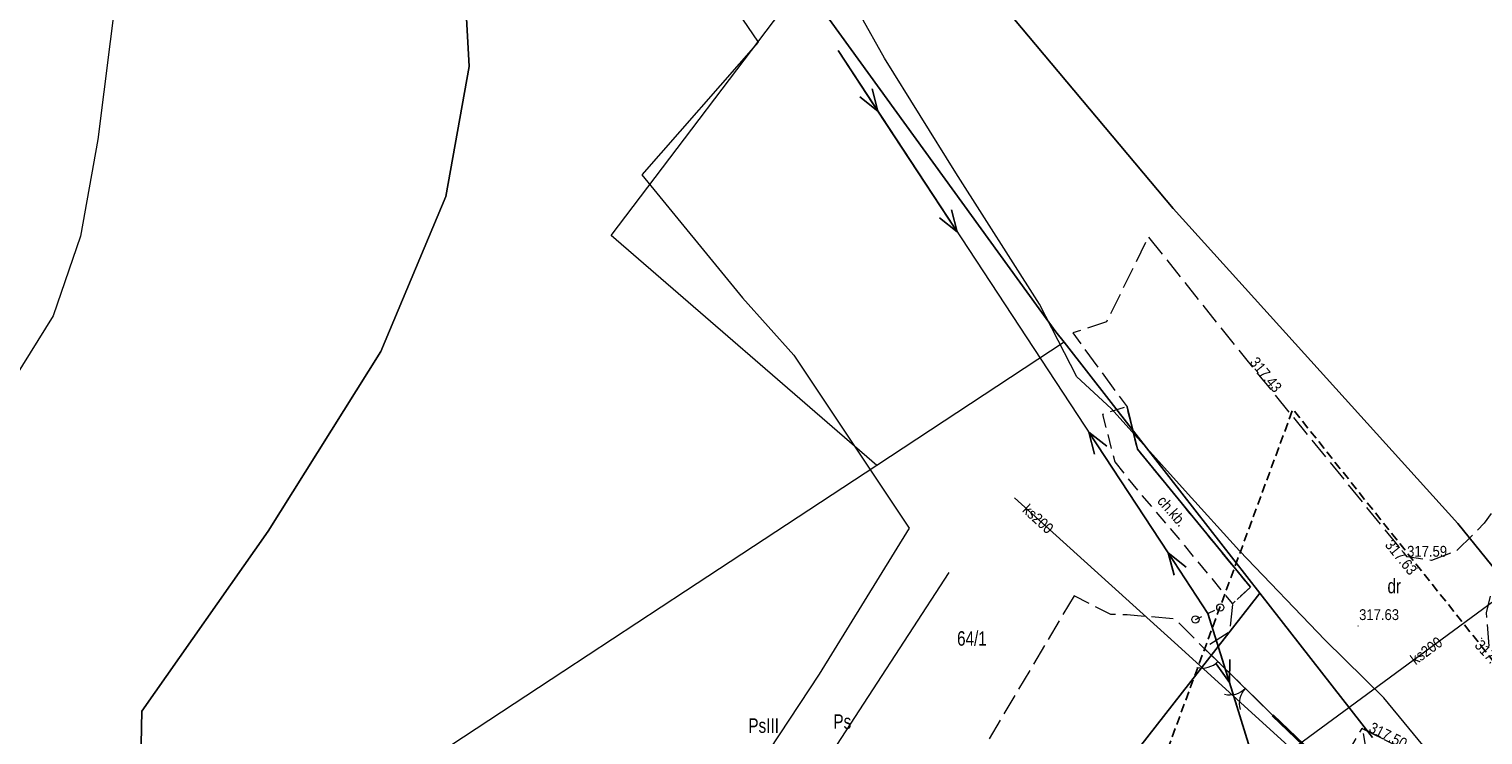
# Model space of a CAD drawing. Header units: metres. Extents: x 7423100 to 7429434, y 5527887 to 5533362.
# Tile 38 of 43: x 7427288 to 7427388, y 5531859 to 5531908. Entities that reach past the tile are written whole.
import ezdxf
from ezdxf.enums import TextEntityAlignment as Align

# ---------------------------------------------------------------- set-up
doc = ezdxf.new("R2010")
doc.units = ezdxf.units.M
doc.header["$MEASUREMENT"] = 0
for name, pattern in [('1.0_0.5', [1.5, 1, -0.5]), ('1.5_0.5', [2, 1.5, -0.5]), ('2', [0.9, 0.6, -0.3]), ('219-500', [0]), ('otob_500', [0]), ('otof_500', [0]), ('suep_nn_500', [0]), ('supp_500', [1, 0.5, -0.5])]:
    doc.linetypes.add(name, pattern=pattern)
doc.layers.get('0').update_dxf_attribs({"color": 2, "linetype": 'CONTINUOUS', "lineweight": 5})
for name, color, linetype in [('203-punkt graniczny', 7, 'CONTINUOUS'), ('209-oznaczenie konturu klasyfikacyjnego', 7, 'CONTINUOUS'), ('210-oznaczenie konturu użytku gruntowego', 7, 'CONTINUOUS'), ('211-numer działki ewidencyjnej', 7, 'CONTINUOUS'), ('217-kontur klasyfikacyjny', 7, 'CONTINUOUS'), ('218-kontur użytku gruntowego', 7, 'CONTINUOUS'), ('219-działka ewidencyjna', 7, 'CONTINUOUS'), ('brama', 7, 'CONTINUOUS'), ('chodnik', 7, 'CONTINUOUS'), ('chodnik-Atr17', 7, 'CONTINUOUS'), ('furtka', 7, 'CONTINUOUS'), ('jezdnia', 7, 'CONTINUOUS'), ('krawężnik', 7, 'CONTINUOUS'), ('obszar utwardzony', 7, 'CONTINUOUS'), ('ogrodzenie trwałe', 7, 'CONTINUOUS'), ('pikieta sztuczna', 7, 'CONTINUOUS'), ('pikieta sztuczna-Atr2', 7, 'CONTINUOUS'), ('przewód elektroenergetyczny niskiego napięcia', 7, 'CONTINUOUS'), ('przewód gazowy', 7, 'CONTINUOUS'), ('przewód kanalizacyjny', 7, 'CONTINUOUS'), ('przewód kanalizacyjny-Atr1', 7, 'CONTINUOUS'), ('przewód wodociągowy', 7, 'CONTINUOUS'), ('słup przewodów napowietrznych', 7, 'CONTINUOUS'), ('Zakres', 7, 'CONTINUOUS')]:
    doc.layers.add(name, color=color, linetype=linetype)
doc.styles.get("Standard").update_dxf_attribs({"font": 'Working1250.shx', "width": 0.75})
doc.linetypes.add('902-500', pattern='A,3.75,0,[1,ksztalty.shx,S=0.5,R=0,X=0,Y=0],3.75', length=7.5)

# ---------------------------------------------------------------- blocks, each defined once
blk = doc.blocks.new('203')
at = {"linetype": 'Continuous', "lineweight": 0}
h = blk.add_hatch(color=0, dxfattribs=at)
edge = h.paths.add_edge_path()
edge.add_arc((0, 0), 0.045, 0, 360)
blk = doc.blocks.new('SUEP1')
at = {"color": 0, "linetype": 'Continuous'}
for p, q in [((0, 0), (5, 0)), ((5, 0), (3.5, 0.5)), ((5, 0), (3.5, -0.5)), ((5, 0), (15, 0)), ((15, 0), (13.5, 0.5)), ((15, 0), (13.5, -0.5))]:
    blk.add_line(p, q, dxfattribs=at)
blk = doc.blocks.new('SM05')
at = {"color": 0, "linetype": 'Continuous', "lineweight": 13}
blk.add_circle((0, 0), 0.25, dxfattribs=at)
blk = doc.blocks.new('OK04')
at = {"color": 0, "linetype": 'Continuous', "lineweight": 0}
blk.add_arc((1.5, 0.001), 1.5, 120, 180, dxfattribs=at)
blk = doc.blocks.new('OK02')
at = {"color": 0, "linetype": 'Continuous', "lineweight": 0}
for centre, start, end in [((-1.5, 0), 0, 60), ((1.5, 0), 120, 180)]:
    blk.add_arc(centre, 1.5, start, end, dxfattribs=at)
blk = doc.blocks.new('PW01')
at = {"linetype": 'Continuous', "lineweight": 13}
h = blk.add_hatch(color=0, dxfattribs=at)
edge = h.paths.add_edge_path()
edge.add_arc((0, 0), 0.045, 0, 360)

msp = doc.modelspace()

# ---------------------------------------------------------------- linework, layer by layer
at = {"layer": '217-kontur klasyfikacyjny', "color": 92, "linetype": 'Continuous', "lineweight": 18, "flags": 128}
for points in [[(7427295.27, 5531924.06), (7427292.31, 5531900.6)], [(7427317.66, 5531911.93), (7427317.99, 5531905.66)], [(7427317.99, 5531905.66), (7427317.66, 5531911.93)], [(7427327.82, 5531893.98), (7427341.07, 5531911.46)], [(7427317.99, 5531905.66), (7427316.37, 5531896.66)], [(7427316.37, 5531896.66), (7427317.99, 5531905.66)], [(7427292.31, 5531900.6), (7427291.13, 5531893.92)], [(7427316.37, 5531896.66), (7427311.89, 5531885.95)], [(7427311.89, 5531885.95), (7427316.37, 5531896.66)], [(7427291.13, 5531893.92), (7427289.23, 5531888.41)], [(7427346.18, 5531878.07), (7427327.82, 5531893.98)], [(7427289.23, 5531888.41), (7427282.96, 5531878.37)], [(7427311.89, 5531885.95), (7427304.09, 5531873.53)], [(7427304.09, 5531873.53), (7427311.89, 5531885.95)], [(7427359.13, 5531886.59), (7427346.18, 5531878.07)], [(7427365.48, 5531878.45), (7427359.13, 5531886.59)], [(7427372.67, 5531869.23), (7427365.48, 5531878.45)], [(7427304.09, 5531873.53), (7427295.37, 5531861.07)], [(7427295.37, 5531861.07), (7427304.09, 5531873.53)], [(7427355.3, 5531847.03), (7427372.67, 5531869.23)], [(7427295.37, 5531861.07), (7427295.09, 5531847.33)], [(7427295.09, 5531847.33), (7427295.37, 5531861.07)]]:
    msp.add_lwpolyline(points, dxfattribs=at)
at = {"layer": '218-kontur użytku gruntowego', "color": 3, "linetype": 'Continuous', "lineweight": 18, "flags": 128}
for points in [[(7427295.27, 5531924.06), (7427292.31, 5531900.6)], [(7427317.99, 5531905.66), (7427317.66, 5531911.93)], [(7427366.68, 5531895.83), (7427352.46, 5531912.79)], [(7427341.07, 5531911.46), (7427358.57, 5531887.31)], [(7427316.37, 5531896.66), (7427317.99, 5531905.66)], [(7427292.31, 5531900.6), (7427291.13, 5531893.92)], [(7427311.89, 5531885.95), (7427316.37, 5531896.66)], [(7427386.35, 5531874.05), (7427366.68, 5531895.83)], [(7427291.13, 5531893.92), (7427289.23, 5531888.41)], [(7427289.23, 5531888.41), (7427282.96, 5531878.37)], [(7427358.57, 5531887.31), (7427359.13, 5531886.59)], [(7427304.09, 5531873.53), (7427311.89, 5531885.95)], [(7427359.13, 5531886.59), (7427346.18, 5531878.07)], [(7427365.48, 5531878.45), (7427359.13, 5531886.59)], [(7427359.13, 5531886.59), (7427365.48, 5531878.45)], [(7427346.18, 5531878.07), (7427332.96, 5531869.38)], [(7427372.67, 5531869.23), (7427365.48, 5531878.45)], [(7427365.48, 5531878.45), (7427372.67, 5531869.23)], [(7427390.66, 5531868.73), (7427386.35, 5531874.05)], [(7427295.37, 5531861.07), (7427304.09, 5531873.53)], [(7427332.96, 5531869.38), (7427324.53, 5531863.84)], [(7427372.67, 5531869.23), (7427355.3, 5531847.03)], [(7427355.3, 5531847.03), (7427372.67, 5531869.23)], [(7427380.45, 5531859.27), (7427372.67, 5531869.23)], [(7427372.67, 5531869.23), (7427380.45, 5531859.27)], [(7427324.53, 5531863.84), (7427307.22, 5531852.45)], [(7427295.09, 5531847.33), (7427295.37, 5531861.07)]]:
    msp.add_lwpolyline(points, dxfattribs=at)
at = {"layer": '219-działka ewidencyjna', "color": 7, "linetype": '219-500', "lineweight": 18, "flags": 128}
for points in [[(7427352.46, 5531912.79), (7427366.68, 5531895.83)], [(7427358.57, 5531887.31), (7427341.07, 5531911.46)], [(7427386.35, 5531874.05), (7427366.68, 5531895.83)], [(7427359.13, 5531886.59), (7427358.57, 5531887.31)], [(7427359.13, 5531886.59), (7427346.18, 5531878.07)], [(7427365.48, 5531878.45), (7427359.13, 5531886.59)], [(7427346.18, 5531878.07), (7427332.96, 5531869.38)], [(7427372.67, 5531869.23), (7427365.48, 5531878.45)], [(7427386.35, 5531874.05), (7427390.66, 5531868.73)], [(7427332.96, 5531869.38), (7427324.53, 5531863.84)], [(7427380.45, 5531859.27), (7427372.67, 5531869.23)], [(7427324.53, 5531863.84), (7427307.22, 5531852.45)]]:
    msp.add_lwpolyline(points, dxfattribs=at)
at = {"layer": 'brama', "color": 7, "linetype": 'otob_500', "lineweight": 18, "flags": 128}
msp.add_lwpolyline([(7427373.57, 5531860.79), (7427369.76, 5531864.52)], dxfattribs=at)
at = {"layer": 'chodnik', "color": 7, "linetype": '1.0_0.5', "lineweight": 18, "flags": 128}
msp.add_lwpolyline([(7427362.63, 5531878.32), (7427364.45, 5531876.06), (7427367.17, 5531872.87), (7427370.77, 5531868.51), (7427372.01, 5531869.66), (7427364.2, 5531879.2), (7427363.48, 5531882.13), (7427361.79, 5531881.6)], close=True, dxfattribs=at)
at = {"layer": 'furtka', "color": 7, "linetype": 'otof_500', "lineweight": 18, "flags": 128}
msp.add_lwpolyline([(7427369.76, 5531864.52), (7427368.8, 5531865.44)], dxfattribs=at)
at = {"layer": 'jezdnia', "color": 7, "linetype": '1.5_0.5', "lineweight": 18, "flags": 128}
for points in [[(7427391.16, 5531862.62), (7427388.54, 5531865.38), (7427388.33, 5531867.89), (7427388.64, 5531869.13), (7427389.09, 5531870.16), (7427389.84, 5531871.18), (7427394.72, 5531877.99), (7427398.01, 5531883.25), (7427402.22, 5531891.54), (7427406.53, 5531899.96), (7427412.27, 5531911.43), (7427418, 5531922.99), (7427424.88, 5531937.76), (7427427.24, 5531942.93), (7427430.61, 5531949.26), (7427432.92, 5531953.53), (7427436.82, 5531960.04), (7427439.82, 5531964.76), (7427444.62, 5531972.05), (7427447.15, 5531975.28), (7427449.71, 5531977.98), (7427451.62, 5531979.68), (7427454.02, 5531981.2), (7427455.28, 5531981.51), (7427459.02, 5531981.41), (7427464.8, 5531980.88), (7427465.34, 5531983.89), (7427455.25, 5531984.8), (7427454.65, 5531985.3), (7427454.5, 5531987.08), (7427451.2, 5531988.6), (7427449.01, 5531982.88), (7427447.44, 5531980.53), (7427443.52, 5531975.9), (7427440.98, 5531972.32), (7427437.77, 5531967.14), (7427434.44, 5531961.91), (7427431.61, 5531957.18), (7427427.21, 5531949.47), (7427426.05, 5531949.29), (7427422.44, 5531942.4), (7427422.69, 5531941.57), (7427422.57, 5531940.09), (7427415.89, 5531925.64), (7427409.51, 5531912.78), (7427403.6, 5531901.08), (7427400.18, 5531894.21), (7427396.27, 5531886.57), (7427395.98, 5531886.64), (7427391.98, 5531880.31), (7427392.24, 5531879.8), (7427388.18, 5531874.07), (7427386.25, 5531872.15), (7427384.53, 5531871.51), (7427382.85, 5531871.76), (7427371.69, 5531885.46), (7427364.97, 5531893.89), (7427362.06, 5531888), (7427359.73, 5531887.23), (7427363.48, 5531882.13), (7427364.2, 5531879.2), (7427372.01, 5531869.66), (7427370.77, 5531868.51), (7427370.56, 5531866.56), (7427368.8, 5531865.44), (7427369.76, 5531864.52), (7427373.57, 5531860.79), (7427377.86, 5531856.68), (7427379.75, 5531859.89), (7427386.65, 5531856.39), (7427387.03, 5531856.57), (7427387.65, 5531856.79), (7427388.02, 5531856.83), (7427388.53, 5531856.66), (7427388.99, 5531856.32), (7427389.7, 5531855.66), (7427391.06, 5531854.12), (7427395.49, 5531848.72), (7427396.77, 5531847.09), (7427402.92, 5531839.18), (7427406.58, 5531834.32), (7427407, 5531833.72), (7427407.75, 5531832.65), (7427410.03, 5531829.37), (7427411, 5531827.89), (7427414.03, 5531823.52), (7427416.21, 5531820.12), (7427418.85, 5531815.82), (7427421.94, 5531810.64), (7427423.88, 5531807.19), (7427425.87, 5531803.59), (7427429.22, 5531797.4), (7427431.94, 5531792.03), (7427436.56, 5531783.03), (7427441.27, 5531772.92), (7427444.28, 5531766.57), (7427446.66, 5531761.74), (7427450.02, 5531767.98), (7427447.07, 5531773.85), (7427444.05, 5531780.33), (7427439.52, 5531789.87), (7427438.2, 5531792.22), (7427436.32, 5531795.94), (7427434.25, 5531799.95), (7427432.48, 5531803.07), (7427427.8, 5531811.6), (7427425.48, 5531815.48), (7427422.47, 5531820.55), (7427416.43, 5531830.03), (7427410.28, 5531838.82), (7427404.04, 5531847.03), (7427399.72, 5531852.75), (7427397.46, 5531855.32), (7427394.1, 5531859.15), (7427393.06, 5531860.52)], [(7427375.83, 5531838.59), (7427380.58, 5531849.74), (7427383.23, 5531855.35), (7427386.65, 5531856.39), (7427379.75, 5531859.89), (7427380.39, 5531856.24), (7427377.54, 5531849.92), (7427373.32, 5531840.04), (7427372.87, 5531838.65), (7427365.9, 5531821.28), (7427361.69, 5531810.63), (7427359.73, 5531805.92), (7427362.71, 5531805.75), (7427368.51, 5531820.15), (7427375.38, 5531837.21)]]:
    msp.add_lwpolyline(points, close=True, dxfattribs=at)
at = {"layer": 'krawężnik', "color": 7, "linetype": 'Continuous', "lineweight": 25, "flags": 128}
msp.add_lwpolyline([(7427363.48, 5531882.13), (7427364.2, 5531879.2), (7427372.01, 5531869.66)], dxfattribs=at)
at = {"layer": 'obszar utwardzony', "color": 7, "linetype": '1.5_0.5', "lineweight": 18, "flags": 128}
msp.add_lwpolyline([(7427359.82, 5531869.05), (7427351.02, 5531854.26), (7427349.71, 5531853.8), (7427348.11, 5531851.1), (7427346.7, 5531850.89), (7427345.36, 5531849.48), (7427338.83, 5531835.83), (7427363.6, 5531823.2), (7427370.63, 5531839.51), (7427377.86, 5531856.68), (7427373.57, 5531860.79), (7427369.76, 5531864.52), (7427368.8, 5531865.44), (7427366.8, 5531867.45), (7427363.49, 5531867.74), (7427362.36, 5531867.76)], close=True, dxfattribs=at)
at = {"layer": 'ogrodzenie trwałe', "color": 7, "linetype": '902-500', "lineweight": 35, "flags": 128}
msp.add_lwpolyline([(7427358.81, 5531811.96), (7427363.6, 5531823.2), (7427370.63, 5531839.51), (7427377.86, 5531856.68), (7427373.57, 5531860.79)], dxfattribs=at)
at = {"layer": 'przewód elektroenergetyczny niskiego napięcia', "color": 1, "linetype": 'suep_nn_500', "lineweight": 18, "flags": 128}
for points in [[(7427343.51, 5531906.75), (7427369.07, 5531867.84)], [(7427369.07, 5531867.84), (7427378.96, 5531836.22)]]:
    msp.add_lwpolyline(points, dxfattribs=at)
at = {"layer": 'przewód gazowy', "color": 52, "linetype": 'Continuous', "lineweight": 18, "flags": 128}
msp.add_lwpolyline([(7427287.62, 5531976.39), (7427290.2, 5531972.65), (7427298.48, 5531962.18), (7427305.02, 5531953.55), (7427313.39, 5531942.39), (7427324.94, 5531926.52), (7427337.98, 5531907.33), (7427329.93, 5531898.16), (7427336.9, 5531889.66), (7427340.45, 5531885.7), (7427348.41, 5531873.74), (7427342.2, 5531863.64), (7427336.66, 5531855.25), (7427329.57, 5531844.5), (7427325.25, 5531838.11), (7427333.5, 5531832.63), (7427350.44, 5531820.98), (7427364.94, 5531811.34)], dxfattribs=at)
at = {"layer": 'przewód kanalizacyjny', "color": 34, "linetype": 'Continuous', "lineweight": 18, "flags": 128}
for points in [[(7427422.32, 5531935.02), (7427408.51, 5531906.06), (7427390.86, 5531870.17), (7427374.9, 5531858.44), (7427367.24, 5531865.39), (7427355.71, 5531875.84)], [(7427427.15, 5531799.09), (7427416.38, 5531816.79), (7427411.33, 5531825.03), (7427406.33, 5531832.55), (7427400.62, 5531839), (7427388.84, 5531852.9), (7427385.01, 5531857.42), (7427381.23, 5531862.01), (7427377.19, 5531865.99), (7427371.25, 5531872.16), (7427367.51, 5531876.32), (7427362.38, 5531882.01), (7427360.01, 5531884.2), (7427357.43, 5531889.22), (7427351.64, 5531898.3), (7427346.71, 5531906.23), (7427339.99, 5531918.25)]]:
    msp.add_lwpolyline(points, dxfattribs=at)
at = {"layer": 'przewód wodociągowy', "color": 5, "linetype": 'Continuous', "lineweight": 18, "flags": 128}
msp.add_lwpolyline([(7427351.17, 5531870.67), (7427331.64, 5531840.66), (7427340.7, 5531832.53), (7427346.28, 5531827.32), (7427352.2, 5531822.14), (7427354.39, 5531820.61), (7427354.92, 5531820.07)], dxfattribs=at)
at = {"layer": 'słup przewodów napowietrznych', "color": 7, "linetype": 'supp_500', "lineweight": 18, "flags": 128}
msp.add_lwpolyline([(7427368.21, 5531867.42), (7427369.93, 5531868.25)], dxfattribs=at)
at = {"layer": 'Zakres', "color": 5, "linetype": '2', "lineweight": 25, "flags": 128}
msp.add_lwpolyline([(7426959.38, 5531401.23), (7426948.65, 5531362.84), (7427076.43, 5531312.57), (7427157, 5531483.53), (7427190.02, 5531545.05), (7427239.38, 5531662.97), (7427324.36, 5531629.44), (7427397.03, 5531854.21), (7427374.95, 5531881.96), (7427338.01, 5531781.64), (7427302.42, 5531678.62), (7427257.54, 5531705.99), (7427227.1, 5531692.99), (7427201.24, 5531668.44), (7427178.8, 5531606.23), (7427058.44, 5531363.55)], close=True, dxfattribs=at)

# ---------------------------------------------------------------- block references
at = {"layer": '203-punkt graniczny', "color": 7, "linetype": 'Continuous', "lineweight": 18}
for p in [(7427366.68, 5531895.83), (7427358.57, 5531887.31), (7427359.13, 5531886.59), (7427346.18, 5531878.07), (7427365.48, 5531878.45), (7427386.35, 5531874.05), (7427332.96, 5531869.38), (7427372.67, 5531869.23), (7427324.53, 5531863.84)]:
    msp.add_blockref('203', p, dxfattribs=at)
at = {"layer": 'brama', "color": 7, "linetype": 'Continuous', "lineweight": 18, "rotation": 135.608}
msp.add_blockref('OK02', (7427371.67, 5531862.66), dxfattribs=at)
at = {"layer": 'furtka', "color": 7, "linetype": 'Continuous', "lineweight": 18, "rotation": 136.219}
msp.add_blockref('OK04', (7427369.76, 5531864.52), dxfattribs=at)
at = {"layer": 'pikieta sztuczna', "color": 7, "linetype": 'Continuous', "lineweight": 13}
for p in [(7427371.69, 5531885.46), (7427382.85, 5531871.76), (7427383.54, 5531870.97), (7427379.46, 5531866.97), (7427388, 5531866.12), (7427379.75, 5531859.89)]:
    msp.add_blockref('PW01', p, dxfattribs=at)
at = {"layer": 'przewód elektroenergetyczny niskiego napięcia', "color": 1, "linetype": 'Continuous', "lineweight": 18}
for p, rotation in [((7427343.51, 5531906.75), 303.301), ((7427369.07, 5531867.84), 123.301), ((7427369.07, 5531867.84), 287.368)]:
    msp.add_blockref('SUEP1', p, dxfattribs=dict(at, rotation=rotation))
at = {"layer": 'słup przewodów napowietrznych', "color": 7, "linetype": 'Continuous', "lineweight": 18}
for p in [(7427368.21, 5531867.42), (7427369.93, 5531868.25)]:
    msp.add_blockref('SM05', p, dxfattribs=at)

# ---------------------------------------------------------------- texts
at = {"layer": '209-oznaczenie konturu klasyfikacyjnego', "color": 3, "linetype": 'Continuous', "lineweight": 18, "width": 0.79}
msp.add_text('PsIII', height=1, dxfattribs=at).set_placement((7427337.3, 5531859.58))
at = {"layer": '210-oznaczenie konturu użytku gruntowego', "color": 3, "linetype": 'Continuous', "lineweight": 18, "width": 0.79}
for s, p in [('dr', (7427381.49, 5531869.23)), ('Ps', (7427343.18, 5531859.86))]:
    msp.add_text(s, height=1, dxfattribs=at).set_placement(p)
at = {"layer": '211-numer działki ewidencyjnej', "color": 7, "linetype": 'Continuous', "lineweight": 18, "width": 0.79}
msp.add_text('64/1', height=1, dxfattribs=at).set_placement((7427351.73, 5531866.61), align=Align.TOP_LEFT)
at = {"layer": 'chodnik-Atr17', "color": 7, "width": 0.9}
msp.add_text('ch.kb.', height=0.75, rotation=311.217, dxfattribs=at).set_placement((7427365.52, 5531875.57))
at = {"layer": 'pikieta sztuczna-Atr2', "color": 7, "width": 0.9}
for s, rotation, p in [('317.43', 309.276, (7427371.92, 5531885.18)), ('317.50', 333.103, (7427380.14, 5531859.69))]:
    msp.add_text(s, height=0.75, rotation=rotation, dxfattribs=at).set_placement(p)
for s, rotation, p in [('317.63', 309.276, (7427381.85, 5531873.03)), ('317.76', 312.078, (7427388.02, 5531866.1))]:
    msp.add_text(s, height=0.75, rotation=rotation, dxfattribs=at).set_placement(p, align=Align.TOP_LEFT)
for s, p in [('317.59', (7427382.85, 5531871.76)), ('317.63', (7427379.53, 5531867.38))]:
    msp.add_text(s, height=0.75, dxfattribs=at).set_placement(p)
at = {"layer": 'przewód kanalizacyjny-Atr1', "color": 34, "width": 0.9}
for rotation, p in [(-42.187, (7427356.44, 5531875.18)), (36.315, (7427383.21, 5531864.55))]:
    msp.add_text('ks200', height=0.75, rotation=rotation, dxfattribs=at).set_placement(p, align=Align.MIDDLE_LEFT)

doc.saveas('drawing.dxf')
